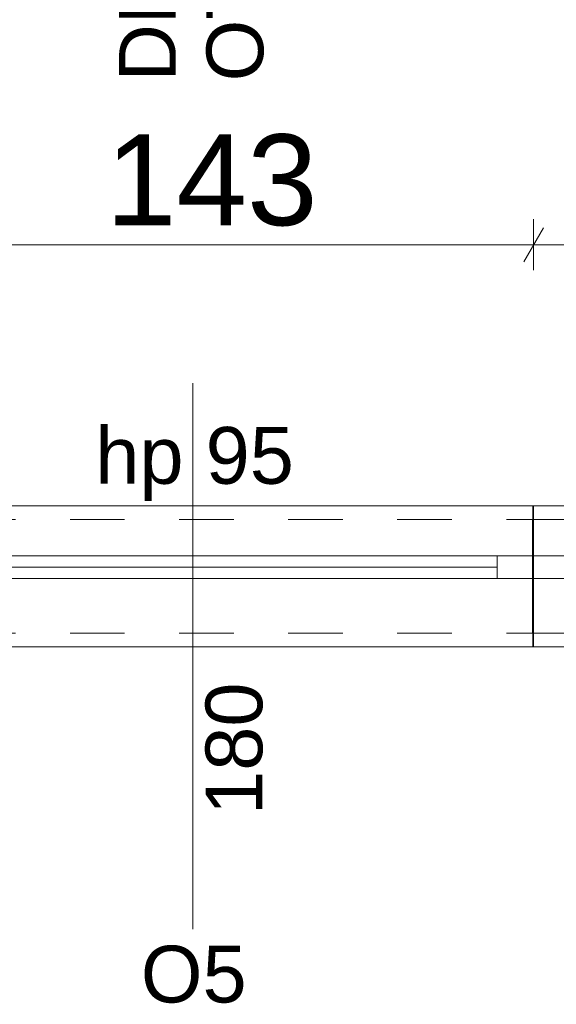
# Model space of a CAD drawing. Header units: centimetres. Extents: x -25572 to 23555, y -2435 to 15405.
# Tile 78 of 134: x 8493 to 8611, y 4291 to 4508. Entities that reach past the tile are written whole.
import ezdxf

# ---------------------------------------------------------------- set-up
doc = ezdxf.new("R2010")
doc.units = ezdxf.units.CM
doc.header["$MEASUREMENT"] = 0
doc.linetypes.add('Przerywana', pattern=[24, 12, -12])
for name, color, linetype, lineweight in [('Nowe_220-A Ściany_Nr_pióra__23', 7, 'Continuous', 15), ('Nowe_220-A Ściany_Nr_pióra__27', 7, 'Continuous', 25), ('Nowe_220-A Ściany_Nr_pióra__3', 7, 'Continuous', 13), ('Nowe_220-A Ściany_Nr_pióra__7', 7, 'Continuous', 13), ('Nowe_299-A Wymiary Opisy_Nr_pióra__161', 7, 'Continuous', 5), ('Nowe_299-A Wymiary Opisy_Nr_pióra__41', 7, 'Continuous', 15)]:
    doc.layers.add(name, color=color, linetype=linetype, lineweight=lineweight)
doc.layers.add('Nowe_220-A Ściany_Nr_pióra__45', color=7, linetype='Continuous', lineweight=15, true_color=0x40a5ff)
doc.layers.add('Nowe_299-A Wymiary Opisy', color=7, linetype='Continuous')
doc.styles.add('STYL_AUTOMATYCZNY_11', font='arial.ttf')
doc.styles.add('STYL_AUTOMATYCZNY_6', font='arial.ttf')
doc.dimstyles.new('STYL_AUTOMATYCZNY__1', dxfattribs={"dimtxt": 20, "dimasz": 5.7, "dimexe": 0.18, "dimexo": 0.0625, "dimgap": 0, "dimtad": 1, "dimtih": 1, "dimtoh": 1, "dimdec": 0, "dimzin": 0, "dimdsep": 46, "dimtxsty": 'STYL_AUTOMATYCZNY_11', "dimblk": 'ARROWHEAD_2', "dimblk1": 'ARROWHEAD_2', "dimblk2": 'ARROWHEAD_2', "dimcen": 0.09, "dimse1": 1, "dimse2": 1, "dimclrd": 7, "dimclre": 7, "dimclrt": 7, "dimadec": 1, "dimazin": 0, "dimtfac": 1, "dimtdec": 4, "dimtmove": 0, "dimatfit": 3, "dimfxl": 0, "dimtolj": 1, "dimtzin": 0, "dimarcsym": 0})
doc.dimstyles.new('STYL_AUTOMATYCZNY__2', dxfattribs={"dimtxt": 20, "dimasz": 5.7, "dimexe": 0.18, "dimexo": 0.0625, "dimgap": 0, "dimtad": 1, "dimdec": 0, "dimzin": 0, "dimdsep": 46, "dimtxsty": 'STYL_AUTOMATYCZNY_11', "dimblk": 'ARROWHEAD_2', "dimblk1": 'ARROWHEAD_2', "dimblk2": 'ARROWHEAD_2', "dimcen": 0.09, "dimse1": 1, "dimse2": 1, "dimclrd": 7, "dimclre": 7, "dimclrt": 7, "dimadec": 1, "dimazin": 0, "dimtfac": 1, "dimtdec": 4, "dimtmove": 0, "dimatfit": 3, "dimfxl": 0, "dimtolj": 1, "dimtzin": 0, "dimarcsym": 0})

# ---------------------------------------------------------------- blocks, each defined once
blk = doc.blocks.new('*D53')
at = {"layer": 'Nowe_299-A Wymiary Opisy_Nr_pióra__161', "color": 7, "linetype": 'Continuous', "lineweight": 5}
for p, q in [((8463.38, 4452.99), (8463.38, 4464.24)), ((8605.88, 4452.99), (8605.88, 4464.24)), ((8465.54, 4462.36), (8461.21, 4454.86)), ((8608.04, 4462.36), (8603.71, 4454.86)), ((8463.38, 4458.61), (8605.88, 4458.61))]:
    blk.add_line(p, q, dxfattribs=at)
at = {"layer": 'Nowe_299-A Wymiary Opisy_Nr_pióra__41', "color": 7, "lineweight": 15, "insert": (8511.74, 4462.61), "char_height": 20, "attachment_point": 7, "style": 'STYL_AUTOMATYCZNY_11'}
blk.add_mtext('\\A1;{\\pql;\\fArial|b0|i0|c238|p0;\\W1.000000;143}', dxfattribs=at)
blk = doc.blocks.new('ARROWHEAD_2')
at = {"color": 0, "linetype": 'Continuous', "lineweight": 0}
for p, q in [((-0.378, -0.655), (0.378, 0.655)), ((0, 0), (-1, 0))]:
    blk.add_line(p, q, dxfattribs=at)
blk = doc.blocks.new('*D54')
at = {"layer": 'Nowe_299-A Wymiary Opisy_Nr_pióra__161', "color": 7, "linetype": 'Continuous', "lineweight": 5}
for p, q in [((8605.88, 4452.99), (8605.88, 4464.24)), ((9346.38, 4452.99), (9346.38, 4464.24)), ((8608.04, 4462.36), (8603.71, 4454.86)), ((9344.21, 4454.86), (9348.54, 4462.36)), ((8605.88, 4458.61), (9346.38, 4458.61)), ((9346.38, 4458.61), (9350.04, 4458.61))]:
    blk.add_line(p, q, dxfattribs=at)
at = {"layer": 'Nowe_299-A Wymiary Opisy_Nr_pióra__41', "color": 7, "lineweight": 15, "insert": (8953.24, 4462.61), "char_height": 20, "attachment_point": 7, "style": 'STYL_AUTOMATYCZNY_11'}
blk.add_mtext('\\A1;{\\pql;\\fArial|b0|i0|c238|p0;\\W1.000000;741}', dxfattribs=at)
blk = doc.blocks.new('*D56')
at = {"layer": 'Nowe_299-A Wymiary Opisy_Nr_pióra__161', "color": 7, "linetype": 'Continuous', "lineweight": 5}
for p, q in [((8405.65, 4566.3), (8413.15, 4561.97)), ((8415.03, 4564.14), (8403.78, 4564.14)), ((8409.4, 4398.14), (8409.4, 4564.14)), ((8405.65, 4400.3), (8413.15, 4395.97)), ((8415.03, 4398.14), (8403.78, 4398.14)), ((8409.4, 4394.47), (8409.4, 4398.14))]:
    blk.add_line(p, q, dxfattribs=at)
at = {"layer": 'Nowe_299-A Wymiary Opisy_Nr_pióra__41', "color": 7, "lineweight": 15, "insert": (8405.4, 4458.26), "char_height": 20, "attachment_point": 7, "rotation": 90, "style": 'STYL_AUTOMATYCZNY_11'}
blk.add_mtext('\\A1;{\\pql;\\fArial|b0|i0|c238|p0;\\W1.000000;166}', dxfattribs=at)

msp = doc.modelspace()

# ---------------------------------------------------------------- linework, layer by layer
at = {"layer": 'Nowe_220-A Ściany_Nr_pióra__23', "color": 7, "linetype": 'Continuous', "lineweight": 15}
for p, q in [((8597.88, 4385.14), (8597.88, 4390.14)), ((8597.88, 4390.14), (8605.88, 4390.14)), ((8605.7, 4390.14), (8613.7, 4390.14)), ((8605.88, 4385.14), (8597.88, 4385.14)), ((8613.7, 4385.14), (8605.7, 4385.14))]:
    msp.add_line(p, q, dxfattribs=at)
at = {"layer": 'Nowe_220-A Ściany_Nr_pióra__27', "color": 7, "linetype": 'Continuous', "lineweight": 25}
for p, q in [((8605.7, 4390.14), (8605.7, 4398.14)), ((8605.88, 4390.14), (8605.88, 4398.14)), ((8605.7, 4385.14), (8605.7, 4390.14)), ((8605.7, 4385.14), (8605.7, 4390.14)), ((8605.88, 4385.14), (8605.88, 4390.14)), ((8605.88, 4385.14), (8605.88, 4390.14)), ((8605.7, 4373.14), (8605.7, 4385.14)), ((8605.88, 4373.14), (8605.88, 4385.14))]:
    msp.add_line(p, q, dxfattribs=at)
at = {"layer": 'Nowe_220-A Ściany_Nr_pióra__3', "color": 7, "linetype": 'Continuous', "lineweight": 13}
for p, q in [((8455.88, 4401.14), (8605.88, 4401.14)), ((8605.7, 4398.14), (8605.7, 4401.14)), ((8605.7, 4401.14), (8755.7, 4401.14)), ((8605.88, 4401.14), (8605.88, 4398.14)), ((8463.88, 4390.14), (8597.88, 4390.14)), ((8463.88, 4387.64), (8597.88, 4387.64)), ((8597.88, 4385.14), (8463.88, 4385.14)), ((8605.7, 4373.14), (8605.7, 4370.14)), ((8605.88, 4370.14), (8605.88, 4373.14)), ((8455.88, 4370.14), (8605.88, 4370.14)), ((8605.7, 4370.14), (8755.7, 4370.14))]:
    msp.add_line(p, q, dxfattribs=at)
at = {"layer": 'Nowe_220-A Ściany_Nr_pióra__3', "color": 7, "linetype": 'Przerywana', "lineweight": 13}
for p, q in [((8455.88, 4398.14), (8605.88, 4398.14)), ((8605.7, 4398.14), (8755.7, 4398.14)), ((8455.88, 4373.14), (8605.88, 4373.14)), ((8605.7, 4373.14), (8755.7, 4373.14))]:
    msp.add_line(p, q, dxfattribs=at)
at = {"layer": 'Nowe_220-A Ściany_Nr_pióra__45', "color": 161, "linetype": 'Continuous', "lineweight": 15, "true_color": 0x40a5ff}
msp.add_line((8530.88, 4307.96), (8530.88, 4428.14), dxfattribs=at)

# ---------------------------------------------------------------- texts
at = {"layer": 'Nowe_220-A Ściany_Nr_pióra__7', "color": 7, "linetype": 'Continuous', "lineweight": 13, "insert": (8546.57, 4494.55), "char_height": 12.5, "attachment_point": 7, "rotation": 90, "line_spacing_factor": 0.923867, "style": 'STYL_AUTOMATYCZNY_6'}
msp.add_mtext('\\A1;{\\pql;\\fArial|b0|i0|c238|p0;\\W1.000000;DRZWI Z PODCIĘCIEM LUB \\P\\pql;\\fArial|b0|i0|c238|p0;\\W1.000000;OTWORAMI WENTYLACYJNYMI}', dxfattribs=at)
at = {"layer": 'Nowe_220-A Ściany_Nr_pióra__7', "color": 7, "linetype": 'Continuous', "lineweight": 13, "char_height": 12.5, "attachment_point": 7, "style": 'STYL_AUTOMATYCZNY_6'}
for s, insert in [('\\A1;{\\pql;\\pt0;\\fArial|b0|i0|c238|p0;\\W1.000000;hp 95\\fArial|b0|i0|c238|p0;\\W1.000000;\\A1{\\H.66x;\\S^  ;}\\fArial|b0|i0|c238|p0;\\W1.000000;\\fArial|b0|i0|c238|p0;\\W1.000000;}', (8509.43, 4402.23)), ('\\A1;{\\pql;\\pt0;\\fArial|b0|i0|c238|p0;\\W1.000000;O5\\fArial|b0|i0|c238|p0;\\W1.000000;\\fArial|b0|i0|c238|p0;\\W1.000000;\\fArial|b0|i0|c238|p0;\\W1.000000;}', (8519.44, 4291.68))]:
    msp.add_mtext(s, dxfattribs=dict(at, insert=insert))
at = {"layer": 'Nowe_220-A Ściany_Nr_pióra__7', "color": 7, "linetype": 'Continuous', "lineweight": 13, "insert": (8549.83, 4333.14), "char_height": 12.5, "attachment_point": 7, "rotation": 90, "style": 'STYL_AUTOMATYCZNY_6'}
msp.add_mtext('\\A1;{\\pql;\\pt0;\\fArial|b0|i0|c238|p0;\\W1.000000;180\\fArial|b0|i0|c238|p0;\\W1.000000;\\A1{\\H.66x;\\S^  ;}\\fArial|b0|i0|c238|p0;\\W1.000000;\\fArial|b0|i0|c238|p0;\\W1.000000;}', dxfattribs=at)

# ---------------------------------------------------------------- dimensions: what is measured, and where the dimension line sits
at = {"layer": 'Nowe_299-A Wymiary Opisy', "color": 7, "linetype": 'Continuous', "lineweight": 5}
dim = msp.add_linear_dim(base=(8409.4, 4564.14), p1=(8605.88, 4398.14), p2=(8475.38, 4564.14), angle=90, dimstyle='STYL_AUTOMATYCZNY__2', dxfattribs=at)
dim.commit()
dim.dimension.update_dxf_attribs({"geometry": '*D56', "text_midpoint": (8395.4, 4481.09), "dimtype": 160, "text_rotation": 90})
for base, p1, p2, picture, middle in [((8605.87561064, 4458.61491823), (8463.37561064, 4398.1380336), (8605.87561064, 4428.92039116), '*D53', (8534.57480905, 4472.61491829)), ((9346.37561064, 4458.61491823), (8605.87561064, 4428.92039116), (9346.37561064, 4398.1380336), '*D54', (8976.07480905, 4472.61491829))]:
    dim = msp.add_linear_dim(base=base, p1=p1, p2=p2, dimstyle='STYL_AUTOMATYCZNY__1', dxfattribs=at)
    dim.commit()
    dim.dimension.update_dxf_attribs({"geometry": picture, "text_midpoint": middle, "dimtype": 160})

doc.saveas('drawing.dxf')
